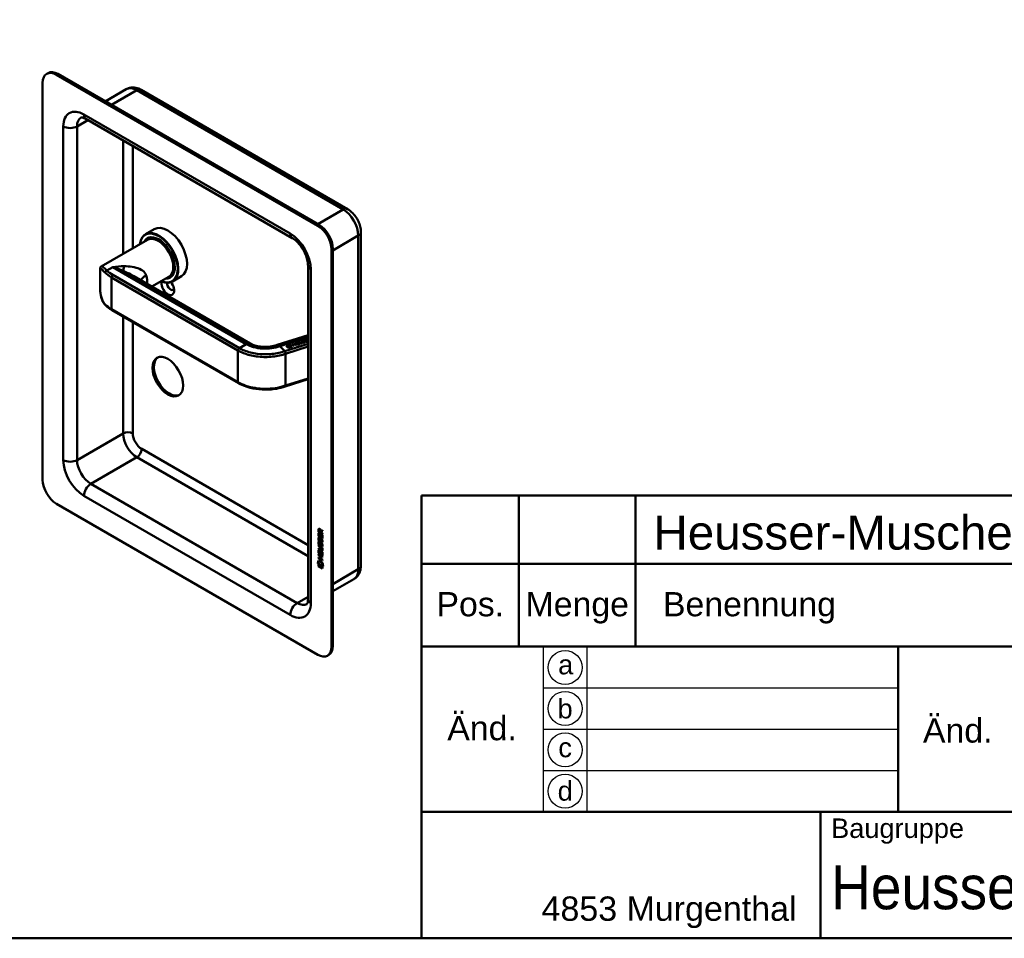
# Model space of a CAD drawing. Header units: millimetres. Extents: x 20 to 833, y 20 to 574.
# Tile 2 of 4: x 357 to 560, y 20 to 209. Entities that reach past the tile are written whole.
import ezdxf
from ezdxf.enums import TextEntityAlignment as Align

# ---------------------------------------------------------------- set-up
doc = ezdxf.new("R2010")
doc.units = ezdxf.units.MM
doc.header["$LTSCALE"] = 2
for name, color, linetype, lineweight in [('Sichtbare Kanten(DIN)', 7, 'Continuous', 50), ('Sichtbare tangentiale Kanten(DIN)', 7, 'Continuous', 50), ('Skizziergeometrie(DIN)', 7, 'Continuous', 50), ('Skizzierlinie(DIN)', 7, 'Continuous', 25), ('Symbole(DIN)', 7, 'Continuous', 25)]:
    doc.layers.add(name, color=color, linetype=linetype, lineweight=lineweight)
doc.styles.add('Aktuell-DIN', font='arial.ttf')
doc.styles.add('Textstil10', font='arial.ttf')
doc.styles.add('Textstil41', font='arial.ttf', dxfattribs={"width": 0.8})
doc.styles.add('Textstil83', font='arial.ttf', dxfattribs={"width": 0.8})

# ---------------------------------------------------------------- blocks, each defined once
blk = doc.blocks.new('Ränder Standardrahmen')
at = {"layer": 'Skizziergeometrie(DIN)', "flags": 128}
blk.add_lwpolyline([(10, 10), (10, 287), (410, 287), (410, 10), (10, 10)], dxfattribs=at)
blk = doc.blocks.new('Schriftfelder Heusser')
at = {"layer": 'Skizziergeometrie(DIN)'}
for p, q in [((101, 229.92), (101, 236.92)), ((101, 236.92), (291, 236.92)), ((111, 229.92), (111, 236.92)), ((123, 229.92), (123, 236.92)), ((101, 191.42), (101, 229.92)), ((101, 229.92), (291, 229.92)), ((111, 229.92), (111, 221.42)), ((123, 229.92), (123, 221.42)), ((101, 221.42), (291, 221.42)), ((150, 221.42), (150, 204.42)), ((101, 204.42), (291, 204.42)), ((142, 204.42), (142, 191.42)), ((291, 191.42), (101, 191.42))]:
    blk.add_line(p, q, dxfattribs=at)
at = {"layer": 'Skizzierlinie(DIN)'}
for p, q in [((113.5, 221.42), (113.5, 204.42)), ((118, 221.42), (118, 204.42)), ((113.5, 217.17), (150, 217.17)), ((113.5, 212.92), (150, 212.92)), ((113.5, 208.67), (150, 208.67))]:
    blk.add_line(p, q, dxfattribs=at)
for centre in [(115.75, 219.25), (115.75, 215.04), (115.75, 210.79), (115.75, 206.54)]:
    blk.add_circle(centre, 1.75, dxfattribs=at)
at = {"layer": 'Symbole(DIN)', "color": 179, "true_color": 0x262659, "style": 'Aktuell-DIN'}
for s, insert, char_height, attachment_point in [('Pos.', (106, 227), 2.489, 2), ('Menge', (117, 227), 2.489, 2), ('Benennung', (125.81, 225.38), 2.489, 4), ('\\fArial|b0|i0;a', (115.81, 219.53), 2, 5), ('\\fArial|b0|i0;b', (115.75, 215), 2, 5), ('\\fArial|b0|i0;c', (115.75, 211.01), 2, 5), ('\\fArial|b0|i0;d', (115.76, 206.55), 2, 5), ('\\fArial|b0|i0;\\H2.0000;Baugruppe', (143.1, 203.73), 2, 1), ('\\fArial|b0|i0;\\H2.5000;4853 Murgenthal', (113.33, 192.46), 2.5, 7)]:
    blk.add_mtext(s, dxfattribs=dict(at, insert=insert, char_height=char_height, attachment_point=attachment_point))
at = {"layer": 'Symbole(DIN)', "color": 179, "true_color": 0x262659, "char_height": 2.489, "width": 12.3494, "attachment_point": 5, "style": 'Aktuell-DIN'}
for insert in [(107.21, 213), (156.12, 212.76)]:
    blk.add_mtext('Änd.', dxfattribs=dict(at, insert=insert))
at = {"layer": 'Symbole(DIN)', "color": 7, "insert": (143.1, 196.62), "char_height": 4.5, "width": 90.18, "attachment_point": 4, "style": 'Aktuell-DIN'}
blk.add_mtext('\\fArial|b0|i0;\\W0.90;\\H4.5000;Heusser-Muschel Serie 6  EN179', dxfattribs=at)
at = {"layer": 'Symbole(DIN)', "color": 179, "true_color": 0x262659, "style": 'Textstil10'}
blk.add_attdef('ERSTELLUNGSDATUM_001', (217.04, 218.29), '', height=2, dxfattribs=at)
at = {"layer": 'Symbole(DIN)', "color": 179, "true_color": 0x262659}
for tag, height, style, p in [('AUTOR', 2.49, 'Aktuell-DIN', (240.03, 219.26)), ('KONTROLLDATUM', 2, 'Textstil10', (217.42, 215.04)), ('KONTROLLIERT_VON', 2, 'Textstil10', (239.98, 215.05))]:
    blk.add_attdef(tag, text='', height=height, dxfattribs=dict(at, style=style)).set_placement(p, align=Align.MIDDLE_LEFT)
at = {"layer": 'Symbole(DIN)', "color": 7, "style": 'Textstil83', "width": 0.8}
blk.add_attdef('Anfänglicher_Ansichtsmaßstab_001', (281.57, 213.34), '', height=2.3, dxfattribs=at)
at = {"layer": 'Symbole(DIN)', "color": 179, "true_color": 0x262659, "style": 'Textstil10'}
blk.add_attdef('PROJEKT', text='', height=2, dxfattribs=at).set_placement((217.77, 209.72), align=Align.BOTTOM_LEFT)
at = {"layer": 'Symbole(DIN)', "color": 7, "style": 'Textstil41', "width": 0.8}
blk.add_attdef('STATUS', text='', height=5, dxfattribs=at).set_placement((284.53, 195.86), align=Align.MIDDLE_CENTER)

msp = doc.modelspace()

# ---------------------------------------------------------------- linework, layer by layer
at = {"layer": 'Sichtbare Kanten(DIN)'}
for p, q in [((362.888, 197.7), (363.171, 197.863)), ((418.628, 166.475), (364.888, 197.501)), ((418.911, 166.638), (365.171, 197.665)), ((362.059, 195.868), (362.059, 114.219)), ((374.913, 192.04), (379.234, 194.535)), ((424.76, 169.911), (382.334, 194.406)), ((413.385, 163.926), (370.959, 188.421)), ((384.998, 165.772), (383.188, 164.727)), ((427.499, 96.582), (427.499, 165.168)), ((383.618, 163.59), (374.093, 158.091)), ((383.744, 163.894), (383.575, 163.796)), ((421.456, 79.926), (421.456, 161.576)), ((421.739, 80.089), (421.739, 161.739)), ((416.628, 89.724), (416.628, 158.31)), ((373.858, 157.615), (373.858, 154.106)), ((380.828, 156.084), (404.744, 142.276)), ((382.013, 157.582), (382.013, 157.582)), ((388.018, 155.969), (384.523, 153.951)), ((388.344, 155.926), (388.175, 155.828)), ((390.598, 156.073), (388.788, 155.028)), ((376.284, 149.145), (402.306, 134.121)), ((416.628, 143.989), (410.306, 141.966)), ((412.156, 141.781), (412.422, 141.867)), ((412.543, 141.378), (412.156, 141.781)), ((412.16, 141.776), (412.422, 141.86)), ((412.422, 141.867), (412.809, 141.463)), ((412.422, 141.867), (412.422, 141.86)), ((412.422, 141.86), (412.805, 141.462)), ((412.429, 141.95), (412.986, 142.047)), ((412.935, 141.423), (412.429, 141.95)), ((412.434, 141.944), (412.986, 142.041)), ((412.986, 142.047), (413.374, 141.643)), ((412.986, 142.047), (412.986, 142.041)), ((412.986, 142.041), (413.37, 141.641)), ((413.332, 142.146), (413.42, 142.174)), ((413.701, 141.761), (413.332, 142.146)), ((413.337, 142.141), (413.42, 142.167)), ((413.42, 142.174), (413.58, 142.006)), ((413.42, 142.174), (413.42, 142.167)), ((413.42, 142.167), (413.58, 142)), ((413.58, 142.006), (413.944, 142.123)), ((413.58, 142), (413.944, 142.116)), ((413.58, 142.006), (413.58, 142)), ((413.99, 142.075), (413.626, 141.958)), ((413.626, 141.958), (413.789, 141.789)), ((413.626, 141.958), (413.626, 141.952)), ((413.626, 141.952), (413.784, 141.787)), ((413.789, 141.789), (413.701, 141.761)), ((413.783, 142.29), (413.871, 142.318)), ((413.944, 142.123), (413.783, 142.29)), ((413.788, 142.285), (413.871, 142.312)), ((413.871, 142.318), (414.241, 141.933)), ((413.871, 142.318), (413.871, 142.312)), ((413.871, 142.312), (414.236, 141.932)), ((413.944, 142.123), (413.944, 142.116)), ((414.153, 141.905), (413.99, 142.075)), ((414.056, 142.377), (414.524, 142.527)), ((414.426, 141.992), (414.056, 142.377)), ((414.061, 142.372), (414.524, 142.52)), ((414.241, 141.933), (414.153, 141.905)), ((414.569, 142.48), (414.189, 142.359)), ((414.189, 142.359), (414.305, 142.238)), ((414.189, 142.359), (414.189, 142.352)), ((414.189, 142.352), (414.305, 142.232)), ((414.305, 142.238), (414.642, 142.346)), ((414.305, 142.232), (414.642, 142.34)), ((414.305, 142.238), (414.305, 142.232)), ((414.687, 142.299), (414.35, 142.191)), ((414.35, 142.191), (414.469, 142.067)), ((414.35, 142.191), (414.35, 142.185)), ((414.35, 142.185), (414.469, 142.061)), ((414.898, 142.143), (414.426, 141.992)), ((414.469, 142.067), (414.853, 142.19)), ((414.469, 142.061), (414.853, 142.184)), ((414.469, 142.067), (414.469, 142.061)), ((414.524, 142.527), (414.569, 142.48)), ((414.524, 142.527), (414.524, 142.52)), ((414.524, 142.52), (414.564, 142.478)), ((414.642, 142.346), (414.687, 142.299)), ((414.642, 142.346), (414.642, 142.34)), ((414.642, 142.34), (414.683, 142.298)), ((414.657, 142.57), (414.745, 142.598)), ((414.87, 142.348), (414.657, 142.57)), ((414.662, 142.565), (414.745, 142.591)), ((414.745, 142.598), (414.961, 142.373)), ((414.745, 142.598), (414.745, 142.591)), ((414.745, 142.591), (414.961, 142.366)), ((414.853, 142.19), (414.898, 142.143)), ((414.853, 142.19), (414.853, 142.184)), ((414.853, 142.184), (414.893, 142.142)), ((415.108, 142.714), (415.196, 142.742)), ((415.324, 142.489), (415.108, 142.714)), ((415.113, 142.709), (415.196, 142.736)), ((415.196, 142.742), (415.409, 142.52)), ((415.196, 142.742), (415.196, 142.736)), ((415.196, 142.736), (415.409, 142.514)), ((415.255, 142.312), (415.257, 142.313)), ((415.255, 142.305), (415.257, 142.306)), ((415.368, 142.407), (415.368, 142.4)), ((415.497, 142.742), (415.497, 142.736)), ((415.523, 142.782), (415.52, 142.78)), ((415.575, 142.683), (415.575, 142.677)), ((415.589, 142.682), (415.595, 142.682)), ((415.589, 142.676), (415.595, 142.676)), ((415.808, 142.908), (415.829, 142.855)), ((415.808, 142.908), (415.808, 142.901)), ((415.808, 142.901), (415.826, 142.854)), ((415.987, 142.626), (415.986, 142.627)), ((416, 142.596), (416, 142.589)), ((416.091, 142.932), (416.091, 142.926)), ((416.117, 142.972), (416.114, 142.97)), ((416.169, 142.874), (416.169, 142.867)), ((416.183, 142.872), (416.188, 142.872)), ((416.183, 142.866), (416.188, 142.866)), ((416.402, 143.098), (416.423, 143.045)), ((416.402, 143.098), (416.402, 143.091)), ((416.402, 143.091), (416.42, 143.045)), ((416.561, 143.179), (416.628, 143.2)), ((416.628, 143.109), (416.561, 143.179)), ((416.565, 143.174), (416.628, 143.194)), ((416.581, 142.816), (416.58, 142.817)), ((416.594, 142.786), (416.594, 142.779)), ((412.809, 141.463), (412.543, 141.378)), ((413.374, 141.643), (412.935, 141.423)), ((411.957, 133.439), (416.628, 134.933)), ((364.888, 109.32), (418.628, 78.293)), ((418.827, 104.012), (418.784, 103.987)), ((418.784, 103.558), (418.784, 103.987)), ((418.827, 103.583), (418.784, 103.558)), ((419.593, 103.092), (418.784, 103.558)), ((418.785, 102.666), (418.784, 103.321)), ((418.784, 103.321), (418.883, 103.264)), ((418.827, 103.583), (418.827, 104.012)), ((419.593, 103.141), (418.827, 103.583)), ((418.827, 102.691), (418.827, 103.297)), ((418.883, 103.916), (418.883, 103.626)), ((418.883, 103.626), (419.171, 103.46)), ((418.883, 103.264), (418.883, 102.733)), ((418.97, 104.067), (418.928, 104.042)), ((419.171, 103.46), (419.171, 103.75)), ((419.213, 103.485), (419.171, 103.46)), ((419.213, 103.485), (419.213, 103.775)), ((419.254, 103.82), (419.592, 103.884)), ((419.592, 103.742), (419.27, 103.681)), ((419.312, 103.706), (419.27, 103.681)), ((419.27, 103.681), (419.27, 103.403)), ((419.27, 103.403), (419.593, 103.217)), ((419.592, 103.758), (419.312, 103.706)), ((419.592, 103.884), (419.592, 103.742)), ((418.827, 102.691), (418.785, 102.666)), ((419.593, 102.2), (418.785, 102.666)), ((419.593, 102.249), (418.827, 102.691)), ((418.834, 102.386), (418.93, 102.298)), ((418.834, 101.554), (418.93, 101.466)), ((418.883, 102.733), (419.136, 102.587)), ((418.89, 101.918), (418.892, 101.912)), ((419.114, 101.789), (419.072, 101.765)), ((419.117, 101.791), (419.075, 101.766)), ((419.083, 101.775), (419.086, 101.779)), ((419.126, 101.8), (419.129, 101.803)), ((419.136, 102.587), (419.136, 103.06)), ((419.136, 103.06), (419.235, 103.003)), ((419.179, 102.611), (419.136, 102.587)), ((419.179, 102.611), (419.178, 103.035)), ((419.235, 103.003), (419.235, 102.53)), ((419.235, 102.53), (419.495, 102.38)), ((419.348, 102.009), (419.306, 101.984)), ((419.379, 101.973), (419.376, 101.974)), ((419.422, 101.997), (419.379, 101.973)), ((419.422, 101.997), (419.419, 101.999)), ((419.477, 101.448), (419.434, 101.424)), ((419.494, 102.919), (419.593, 102.862)), ((419.495, 102.38), (419.494, 102.919)), ((419.537, 102.405), (419.495, 102.38)), ((419.537, 102.405), (419.537, 102.894)), ((419.593, 103.217), (419.593, 103.092)), ((419.593, 102.862), (419.593, 102.2)), ((418.786, 100.632), (418.786, 100.755)), ((418.786, 100.755), (419.252, 100.487)), ((418.829, 100.656), (418.786, 100.632)), ((419.259, 100.36), (418.786, 100.632)), ((418.787, 100), (418.787, 100.123)), ((418.787, 100.123), (419.259, 99.851)), ((418.829, 100.024), (418.787, 100)), ((419.252, 99.731), (418.787, 100)), ((418.787, 99.158), (418.787, 99.813)), ((418.787, 99.813), (418.885, 99.756)), ((418.829, 100.656), (418.829, 100.73)), ((419.301, 100.384), (418.829, 100.656)), ((418.829, 100.024), (418.829, 100.098)), ((419.295, 99.756), (418.829, 100.024)), ((418.83, 99.183), (418.829, 99.788)), ((418.885, 99.756), (418.886, 99.225)), ((418.886, 99.225), (419.139, 99.079)), ((418.891, 101.086), (418.893, 101.079)), ((419.115, 100.957), (419.072, 100.933)), ((419.118, 100.959), (419.075, 100.934)), ((419.084, 100.943), (419.087, 100.947)), ((419.126, 100.968), (419.129, 100.971)), ((419.139, 99.079), (419.138, 99.551)), ((419.138, 99.551), (419.237, 99.495)), ((419.181, 99.103), (419.181, 99.527)), ((419.237, 99.495), (419.237, 99.022)), ((419.349, 101.177), (419.307, 101.152)), ((419.38, 101.141), (419.377, 101.142)), ((419.422, 101.165), (419.38, 101.141)), ((419.422, 101.165), (419.419, 101.167)), ((419.477, 100.616), (419.435, 100.592)), ((419.496, 99.835), (419.453, 99.81)), ((419.497, 99.41), (419.595, 99.353)), ((419.497, 98.872), (419.497, 99.41)), ((419.508, 99.96), (419.508, 99.963)), ((419.54, 98.897), (419.539, 99.386)), ((419.55, 99.984), (419.55, 99.987)), ((419.595, 99.353), (419.596, 98.692)), ((418.639, 97.061), (418.768, 97.683)), ((418.681, 97.086), (418.801, 97.664)), ((418.768, 97.683), (419.618, 97.193)), ((418.83, 99.183), (418.787, 99.158)), ((419.596, 98.692), (418.787, 99.158)), ((418.787, 98.776), (418.787, 98.899)), ((418.787, 98.899), (419.596, 98.433)), ((418.83, 98.8), (418.787, 98.776)), ((419.139, 98.573), (418.787, 98.776)), ((418.788, 98.267), (419.139, 98.064)), ((418.788, 98.144), (418.788, 98.267)), ((418.83, 98.168), (418.788, 98.144)), ((419.596, 97.678), (418.788, 98.144)), ((419.596, 98.741), (418.83, 99.183)), ((418.83, 98.8), (418.83, 98.875)), ((419.181, 98.598), (418.83, 98.8)), ((418.83, 98.168), (418.83, 98.243)), ((419.596, 97.727), (418.83, 98.168)), ((419.181, 99.103), (419.139, 99.079)), ((419.181, 98.598), (419.139, 98.573)), ((419.139, 98.064), (419.139, 98.573)), ((419.182, 98.089), (419.139, 98.064)), ((419.182, 98.089), (419.181, 98.598)), ((419.237, 99.022), (419.497, 98.872)), ((419.282, 98.54), (419.24, 98.515)), ((419.596, 98.31), (419.24, 98.515)), ((419.24, 98.515), (419.24, 98.006)), ((419.24, 98.006), (419.596, 97.801)), ((419.596, 98.359), (419.282, 98.54)), ((419.54, 98.897), (419.497, 98.872)), ((419.596, 98.433), (419.596, 98.31)), ((419.596, 97.801), (419.596, 97.678)), ((419.618, 97.193), (419.746, 96.423)), ((418.681, 97.086), (418.639, 97.061)), ((419.746, 96.423), (418.639, 97.061)), ((419.737, 96.477), (418.681, 97.086)), ((418.769, 96.52), (418.769, 96.893)), ((418.769, 96.893), (419.617, 96.404)), ((418.812, 96.544), (418.769, 96.52)), ((419.617, 96.031), (418.769, 96.52)), ((418.812, 96.544), (418.812, 96.868)), ((419.617, 96.08), (418.812, 96.544)), ((419.617, 96.404), (419.617, 96.031)), ((421.739, 91.338), (426.06, 93.833)), ((420.628, 78.095), (420.911, 78.258))]:
    msp.add_line(p, q, dxfattribs=at)
for centre, major_axis, ratio, start_param, end_param in [((364.888, 194.235), (-2, 3.464), 0.5773503, 5.4977871, 7.0685835), ((365.171, 194.399), (-2, 3.464), 0.5773503, 5.4977871, 6.2831853), ((387.798, 160.922), (-2.8, 4.85), 0.5773503, 3.1415927, 6.2831853), ((418.628, 163.209), (2, -3.464), 0.5773503, 0.7853982, 2.3561945), ((418.911, 163.372), (-2, 3.464), 0.5773503, 3.9269908, 5.4977871), ((385.988, 159.877), (2.8, -4.85), 0.5773503, 5.616239, 10.0917243), ((385.931, 159.845), (-2.76, 4.78), 0.5773503, 2.4932761, 6.9315019), ((385.931, 159.845), (2.34, -4.053), 0.5773503, 5.9355207, 9.7724426), ((385.875, 159.812), (2.3, -3.984), 0.5773503, 5.9872224, 9.7207409), ((385.818, 159.779), (-2.26, 3.914), 0.5773503, 2.9106512, 6.5141268), ((385.96, 159.861), (-2.32, 4.018), 0.5773503, 5.5020883, 6.5389379), ((385.818, 159.779), (-2.2, 3.811), 0.5773503, 3.1415927, 6.2831853), ((386.044, 159.91), (-2.3, 3.984), 0.5773503, 6.0631329, 6.2831853), ((386.101, 159.943), (-2.32, 4.018), 0.5773503, 0.0304835, 0.1372034), ((385.96, 159.861), (2.32, -4.018), 0.5773503, 6.0274328, 7.0642824), ((386.044, 159.91), (2.3, -3.984), 0.5773503, 0, 0.2200524), ((387.798, 153.901), (0.93, -1.611), 0.5773503, 3.6588999, 8.1384516), ((388.364, 154.227), (0.53, -0.918), 0.5773503, 3.7962348, 6.7390892), ((386.101, 159.943), (2.32, -4.018), 0.5773503, 6.1459819, 6.2527018), ((415.467, 143.211), (-0.513, -0.929), 0.5704401, 6.1077341, 6.8260734), ((416.846, 146.949), (-1.792, -4.639), 0.2175939, 6.1818534, 6.4567864), ((416.846, 146.942), (-1.792, -4.639), 0.2175939, 6.1818534, 6.4567864), ((413.824, 142.685), (1.641, -0.294), 0.2310017, 5.8723694, 6.5908333), ((413.824, 142.679), (1.641, -0.294), 0.2310017, 0.0496553, 0.307648), ((415.808, 142.74), (0.311, -0.002), 0.3127339, 2.7507921, 3.2086234), ((415.808, 142.734), (0.311, -0.002), 0.3127339, 3.1437543, 3.2086234), ((416.481, 142.851), (0.98, 0.101), 0.1306558, 2.8536594, 2.9128004), ((415.587, 142.692), (0.0452, -0.0025), 0.2117073, 4.4573822, 4.7654604), ((415.587, 142.686), (0.0452, -0.0025), 0.2117073, 4.4573822, 4.7654604), ((415.509, 142.588), (0.491, 0.008), 0.2654445, 5.9874104, 6.5091032), ((415.509, 142.582), (0.491, 0.008), 0.2654445, 5.9874104, 6.278685), ((416.399, 142.931), (-0.308, 0.002), 0.3140122, 5.8900038, 6.3502975), ((416.399, 142.924), (-0.308, 0.002), 0.3140122, 0.0017676, 0.0671122), ((417.006, 143.034), (-0.912, -0.094), 0.1364714, 5.9829398, 6.0438992), ((416.181, 142.882), (-0.0452, 0.0025), 0.2117073, 1.3157896, 1.6238677), ((416.181, 142.876), (-0.0452, 0.0025), 0.2117073, 1.3157896, 1.6238677), ((416.103, 142.778), (-0.492, -0.008), 0.2652419, 2.8459655, 3.3673533), ((416.103, 142.772), (-0.492, -0.008), 0.2652419, 2.8459655, 3.1371018), ((388.081, 135.611), (-2.23, 3.862), 0.5773503, 0.0634602, 3.0781324), ((364.888, 112.586), (-2, 3.464), 0.5773503, 0.7853982, 2.3561945), ((419.217, 103.472), (0.286, -0.572), 0.3018053, 2.7134514, 3.6861959), ((419.259, 103.496), (0.286, -0.572), 0.3018053, 2.7134514, 3.1598323), ((418.823, 103.672), (-0.033, -0.523), 0.8538447, 1.9114132, 2.7422207), ((419.247, 102.729), (-0.277, -0.918), 0.2807195, 5.8113081, 5.8722675), ((419.1, 102.057), (-0.059, -0.3), 0.7208547, 5.3532226, 5.8135163), ((419.067, 101.793), (-0.0247, -0.0326), 0.5831485, 1.1658563, 1.4739344), ((419.109, 101.817), (-0.0247, -0.0326), 0.5831485, 1.1658563, 1.4739344), ((419.194, 101.529), (-0.144, -0.463), 0.6139172, 2.4678315, 2.9892193), ((419.236, 101.553), (-0.144, -0.463), 0.6139172, 2.4678315, 2.9892193), ((419.271, 101.964), (-0.302, -0.983), 0.2698513, 5.8321038, 5.8912448), ((419.103, 101.226), (-0.062, -0.301), 0.7217684, 5.3618399, 5.8196712), ((419.067, 100.961), (-0.0247, -0.0326), 0.5831485, 1.1658563, 1.4739344), ((419.11, 100.985), (-0.0247, -0.0326), 0.5831485, 1.1658563, 1.4739344), ((418.173, 99.581), (1.387, 0.567), 0.6428783, 6.0273762, 6.7458401), ((418.171, 101.883), (1.355, -2.2), 0.2164349, 5.9024385, 6.6207779), ((412.871, 110.258), (6.585, -10.446), 0.0794163, 6.133766, 6.408699), ((418.213, 101.907), (1.355, -2.2), 0.2164349, 5.9024385, 6.2332142), ((419.195, 100.697), (-0.144, -0.462), 0.6142241, 2.4670859, 2.9887787), ((419.237, 100.722), (-0.144, -0.462), 0.6142241, 2.4670859, 2.9887787), ((412.913, 110.282), (6.585, -10.446), 0.0794163, 6.2800982, 6.408699), ((418.628, 81.559), (2, -3.464), 0.5773503, 5.4977871, 7.0685835), ((418.911, 81.722), (2, -3.464), 0.5773503, 0, 0.7853982)]:
    msp.add_ellipse(centre, major_axis=major_axis, ratio=ratio, start_param=start_param, end_param=end_param, dxfattribs=at)
msp.add_ellipse((387.798, 135.448), major_axis=(-2.23, 3.862), ratio=0.5773503, dxfattribs=at)
for points, knots in [([(382.334, 194.406), (382.167, 194.503), (381.992, 194.589), (381.622, 194.735), (381.427, 194.794), (381.018, 194.877), (380.802, 194.9), (380.357, 194.895), (380.126, 194.867), (379.669, 194.748), (379.444, 194.656), (379.234, 194.535)], [1.57079633, 1.57079633, 1.57079633, 1.57079633, 1.72787596, 1.72787596, 1.88495559, 1.88495559, 2.04203522, 2.04203522, 2.19911486, 2.19911486, 2.35619449, 2.35619449, 2.35619449, 2.35619449]), ([(370.959, 188.421), (370.815, 188.504), (370.681, 188.568), (370.442, 188.663), (370.337, 188.693), (370.166, 188.727), (370.1, 188.732), (370.009, 188.731), (369.984, 188.725), (369.959, 188.719), (369.959, 188.718), (369.959, 188.718)], [1.57079633, 1.57079633, 1.57079633, 1.57079633, 1.72787596, 1.72787596, 1.88495559, 1.88495559, 2.04203522, 2.04203522, 2.19911486, 2.19911486, 2.35619449, 2.35619449, 2.35619449, 2.35619449]), ([(427.499, 165.168), (427.499, 165.554), (427.448, 165.931), (427.269, 166.668), (427.142, 167.027), (426.823, 167.719), (426.631, 168.05), (426.192, 168.672), (425.945, 168.963), (425.396, 169.485), (425.094, 169.719), (424.76, 169.911)], [0, 0, 0, 0, 0.3141593, 0.3141593, 0.6283185, 0.6283185, 0.9424778, 0.9424778, 1.2566371, 1.2566371, 1.5707963, 1.5707963, 1.5707963, 1.5707963]), ([(416.628, 158.31), (416.628, 158.57), (416.599, 158.874), (416.469, 159.547), (416.363, 159.918), (416.074, 160.686), (415.887, 161.083), (415.449, 161.848), (415.198, 162.216), (414.665, 162.873), (414.385, 163.163), (413.858, 163.62), (413.61, 163.796), (413.385, 163.926)], [0, 0, 0, 0, 0.2471265, 0.2471265, 0.5076091, 0.5076091, 0.778558, 0.778558, 1.053397, 1.053397, 1.3246151, 1.3246151, 1.5707963, 1.5707963, 1.5707963, 1.5707963]), ([(373.859, 157.622), (373.859, 157.677), (373.86, 157.738), (373.897, 157.862), (373.917, 157.909), (373.983, 158.006), (374.035, 158.056), (374.094, 158.09)], [0, 0, 0, 0, 0.13347153, 0.13347153, 0.20467434, 0.20467434, 0.28052083, 0.28052083, 0.28052083, 0.28052083]), ([(374.964, 150.149), (374.739, 150.38), (374.549, 150.665), (374.232, 151.333), (374.109, 151.73), (373.924, 152.645), (373.876, 153.186), (373.86, 153.85), (373.858, 153.966), (373.858, 154.082)], [0.0060237, 0.0060237, 0.0060237, 0.0060237, 0.3206976, 0.3206976, 0.6697709, 0.6697709, 1.0884915, 1.0884915, 1.1764126, 1.1764126, 1.1764126, 1.1764126]), ([(376.284, 149.145), (376.184, 149.203), (376.085, 149.263), (375.894, 149.386), (375.801, 149.449), (375.62, 149.578), (375.533, 149.644), (375.363, 149.78), (375.282, 149.849), (375.124, 149.99), (375.048, 150.062), (374.975, 150.136)], [1.57079633, 1.57079633, 1.57079633, 1.57079633, 1.62405513, 1.62405513, 1.67731393, 1.67731393, 1.73057274, 1.73057274, 1.78383154, 1.78383154, 1.83709034, 1.83709034, 1.83709034, 1.83709034]), ([(404.759, 142.268), (404.965, 142.149), (405.211, 142.034), (405.791, 141.823), (406.142, 141.73), (406.896, 141.598), (407.308, 141.562), (408.144, 141.552), (408.578, 141.583), (409.396, 141.711), (409.788, 141.807), (410.21, 141.935), (410.259, 141.95), (410.307, 141.966)], [0, 0, 0, 0, 0.2474278, 0.2474278, 0.5369938, 0.5369938, 0.8434696, 0.8434696, 1.164205, 1.164205, 1.4858777, 1.4858777, 1.5283545, 1.5283545, 1.5283545, 1.5283545]), ([(415.324, 142.489), (415.343, 142.469), (415.36, 142.446), (415.369, 142.411), (415.368, 142.398), (415.359, 142.374), (415.351, 142.363), (415.326, 142.342), (415.308, 142.332), (415.279, 142.32), (415.268, 142.316), (415.257, 142.313)], [0, 0, 0, 0, 0.030130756, 0.030130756, 0.046431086, 0.046431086, 0.062072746, 0.062072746, 0.079974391, 0.079974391, 0.089297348, 0.089297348, 0.089297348, 0.089297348]), ([(415.257, 142.306), (415.268, 142.31), (415.279, 142.313), (415.308, 142.326), (415.326, 142.335), (415.351, 142.357), (415.359, 142.367), (415.366, 142.386), (415.368, 142.393), (415.368, 142.4)], [0, 0, 0, 0, 0.009336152, 0.009336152, 0.027263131, 0.027263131, 0.042926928, 0.042926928, 0.052138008, 0.052138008, 0.052138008, 0.052138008]), ([(411.958, 133.439), (411.381, 133.255), (410.774, 133.086), (409.202, 132.813), (408.196, 132.752), (406.363, 132.842), (405.506, 132.967), (403.916, 133.372), (403.165, 133.657), (402.445, 134.043), (402.374, 134.082), (402.305, 134.122)], [0, 0, 0, 0, 0.4954117, 0.4954117, 1.228732, 1.228732, 1.8747586, 1.8747586, 2.5270558, 2.5270558, 2.5996466, 2.5996466, 2.5996466, 2.5996466]), ([(419.508, 99.963), (419.508, 99.978), (419.507, 99.994), (419.502, 100.041), (419.496, 100.073), (419.475, 100.134), (419.462, 100.162), (419.428, 100.216), (419.408, 100.241), (419.346, 100.303), (419.301, 100.335), (419.259, 100.36)], [0, 0, 0, 0, 0.01400423, 0.01400423, 0.0408947, 0.0408947, 0.06439039, 0.06439039, 0.08887549, 0.08887549, 0.13413559, 0.13413559, 0.13413559, 0.13413559]), ([(419.55, 99.987), (419.55, 100.003), (419.549, 100.018), (419.545, 100.065), (419.538, 100.097), (419.517, 100.159), (419.504, 100.186), (419.47, 100.241), (419.45, 100.265), (419.389, 100.328), (419.344, 100.359), (419.301, 100.384)], [0, 0, 0, 0, 0.01400423, 0.01400423, 0.0408947, 0.0408947, 0.06439039, 0.06439039, 0.08887549, 0.08887549, 0.13413559, 0.13413559, 0.13413559, 0.13413559]), ([(426.06, 93.833), (426.27, 93.954), (426.462, 94.104), (426.794, 94.44), (426.934, 94.626), (427.161, 95.009), (427.249, 95.207), (427.382, 95.603), (427.427, 95.802), (427.486, 96.195), (427.499, 96.39), (427.499, 96.582)], [5.49778714, 5.49778714, 5.49778714, 5.49778714, 5.65486678, 5.65486678, 5.81194641, 5.81194641, 5.96902604, 5.96902604, 6.12610567, 6.12610567, 6.28318531, 6.28318531, 6.28318531, 6.28318531]), ([(416.385, 88.709), (416.385, 88.709), (416.386, 88.709), (416.404, 88.727), (416.421, 88.746), (416.468, 88.825), (416.497, 88.884), (416.552, 89.049), (416.579, 89.155), (416.616, 89.41), (416.628, 89.558), (416.628, 89.724)], [5.49778714, 5.49778714, 5.49778714, 5.49778714, 5.65486678, 5.65486678, 5.81194641, 5.81194641, 5.96902604, 5.96902604, 6.12610567, 6.12610567, 6.28318531, 6.28318531, 6.28318531, 6.28318531])]:
    msp.add_open_spline(points, degree=3, knots=knots, dxfattribs=at)
for points in [[(373.859, 157.615), (373.859, 157.617), (373.859, 157.62), (373.859, 157.622)], [(373.858, 154.082), (373.858, 154.09), (373.858, 154.098), (373.858, 154.106)], [(415.413, 142.704), (415.392, 142.737), (415.396, 142.778), (415.448, 142.814)], [(415.401, 142.739), (415.402, 142.762), (415.416, 142.786), (415.448, 142.807)], [(415.43, 142.682), (415.417, 142.696), (415.416, 142.699), (415.413, 142.704)], [(415.596, 142.625), (415.532, 142.625), (415.47, 142.639), (415.43, 142.682)], [(415.448, 142.814), (415.492, 142.844), (415.543, 142.865), (415.625, 142.884)], [(415.448, 142.807), (415.492, 142.838), (415.543, 142.859), (415.625, 142.878)], [(415.497, 142.736), (415.502, 142.712), (415.535, 142.689), (415.575, 142.683)], [(415.497, 142.73), (415.502, 142.705), (415.535, 142.683), (415.575, 142.677)], [(415.701, 142.841), (415.633, 142.831), (415.58, 142.815), (415.537, 142.791)], [(415.595, 142.682), (415.629, 142.681), (415.674, 142.686), (415.739, 142.697)], [(415.595, 142.676), (415.629, 142.675), (415.674, 142.679), (415.739, 142.69)], [(415.748, 142.64), (415.685, 142.629), (415.638, 142.625), (415.596, 142.625)], [(415.625, 142.884), (415.66, 142.892), (415.713, 142.902), (415.763, 142.906)], [(415.625, 142.878), (415.66, 142.886), (415.713, 142.896), (415.763, 142.899)], [(415.643, 142.481), (415.643, 142.481), (415.723, 142.479), (415.797, 142.493)], [(415.671, 142.425), (415.669, 142.428), (415.643, 142.481), (415.643, 142.481)], [(415.647, 142.475), (415.662, 142.475), (415.731, 142.475), (415.797, 142.486)], [(415.867, 142.449), (415.786, 142.428), (415.689, 142.425), (415.671, 142.425)], [(415.829, 142.855), (415.829, 142.855), (415.737, 142.846), (415.701, 142.841)], [(415.739, 142.697), (415.835, 142.713), (415.898, 142.715), (415.955, 142.708)], [(415.739, 142.69), (415.835, 142.706), (415.898, 142.708), (415.955, 142.702)], [(415.8, 142.648), (415.792, 142.647), (415.748, 142.64), (415.748, 142.64)], [(415.763, 142.906), (415.777, 142.907), (415.808, 142.908), (415.808, 142.908)], [(415.763, 142.899), (415.777, 142.9), (415.808, 142.901), (415.808, 142.901)], [(415.797, 142.493), (415.883, 142.508), (415.948, 142.529), (415.98, 142.558)], [(415.797, 142.486), (415.883, 142.502), (415.948, 142.523), (415.98, 142.552)], [(415.923, 142.655), (415.894, 142.658), (415.853, 142.655), (415.8, 142.648)], [(415.931, 142.466), (415.912, 142.46), (415.891, 142.455), (415.867, 142.449)], [(415.986, 142.627), (415.97, 142.643), (415.953, 142.651), (415.923, 142.655)], [(416.066, 142.539), (416.038, 142.51), (415.994, 142.487), (415.931, 142.466)], [(415.955, 142.708), (415.993, 142.704), (416.027, 142.692), (416.055, 142.67)], [(415.955, 142.702), (415.993, 142.698), (416.027, 142.685), (416.055, 142.663)], [(416.007, 142.894), (415.985, 142.927), (415.99, 142.969), (416.042, 143.004)], [(415.995, 142.929), (415.996, 142.952), (416.01, 142.976), (416.042, 142.997)], [(416.024, 142.872), (416.011, 142.886), (416.01, 142.889), (416.007, 142.894)], [(416.19, 142.815), (416.126, 142.815), (416.064, 142.829), (416.024, 142.872)], [(416.042, 143.004), (416.086, 143.034), (416.137, 143.055), (416.219, 143.074)], [(416.042, 142.997), (416.086, 143.028), (416.137, 143.049), (416.219, 143.068)], [(416.055, 142.67), (416.102, 142.634), (416.115, 142.588), (416.066, 142.539)], [(416.055, 142.663), (416.08, 142.644), (416.096, 142.622), (416.097, 142.598)], [(416.091, 142.926), (416.096, 142.902), (416.129, 142.879), (416.169, 142.874)], [(416.091, 142.92), (416.096, 142.895), (416.129, 142.873), (416.169, 142.867)], [(416.294, 143.031), (416.227, 143.021), (416.174, 143.005), (416.131, 142.981)], [(416.188, 142.872), (416.223, 142.871), (416.268, 142.876), (416.333, 142.887)], [(416.188, 142.866), (416.223, 142.865), (416.268, 142.869), (416.333, 142.88)], [(416.342, 142.83), (416.279, 142.819), (416.232, 142.815), (416.19, 142.815)], [(416.219, 143.074), (416.253, 143.082), (416.307, 143.092), (416.357, 143.096)], [(416.219, 143.068), (416.253, 143.076), (416.307, 143.086), (416.357, 143.089)], [(416.237, 142.671), (416.237, 142.671), (416.317, 142.67), (416.391, 142.683)], [(416.265, 142.615), (416.263, 142.618), (416.237, 142.671), (416.237, 142.671)], [(416.241, 142.665), (416.256, 142.665), (416.325, 142.665), (416.391, 142.676)], [(416.461, 142.639), (416.38, 142.618), (416.283, 142.615), (416.265, 142.615)], [(416.423, 143.045), (416.423, 143.045), (416.331, 143.036), (416.294, 143.031)], [(416.333, 142.887), (416.429, 142.903), (416.492, 142.905), (416.549, 142.898)], [(416.333, 142.88), (416.429, 142.896), (416.492, 142.898), (416.549, 142.892)], [(416.394, 142.838), (416.386, 142.837), (416.342, 142.83), (416.342, 142.83)], [(416.357, 143.096), (416.371, 143.097), (416.402, 143.098), (416.402, 143.098)], [(416.357, 143.089), (416.371, 143.09), (416.402, 143.091), (416.402, 143.091)], [(416.391, 142.683), (416.477, 142.699), (416.541, 142.719), (416.574, 142.748)], [(416.391, 142.676), (416.477, 142.692), (416.541, 142.713), (416.574, 142.742)], [(416.517, 142.845), (416.487, 142.848), (416.447, 142.846), (416.394, 142.838)], [(416.525, 142.657), (416.505, 142.65), (416.485, 142.645), (416.461, 142.639)], [(416.58, 142.817), (416.564, 142.834), (416.547, 142.841), (416.517, 142.845)], [(416.628, 142.703), (416.602, 142.685), (416.568, 142.67), (416.525, 142.657)], [(416.549, 142.898), (416.578, 142.895), (416.604, 142.887), (416.628, 142.874)], [(416.549, 142.892), (416.578, 142.889), (416.604, 142.881), (416.628, 142.867)], [(418.784, 103.987), (418.788, 104.129), (418.854, 104.243), (419.027, 104.143)], [(418.827, 104.012), (418.829, 104.08), (418.845, 104.142), (418.88, 104.177)], [(419.171, 103.75), (419.171, 103.84), (419.146, 103.96), (419.028, 104.028)], [(419.213, 103.775), (419.213, 103.864), (419.188, 103.985), (419.071, 104.052)], [(418.8, 101.922), (418.774, 102.016), (418.766, 102.097), (418.777, 102.197)], [(418.8, 101.09), (418.774, 101.184), (418.766, 101.265), (418.778, 101.365)], [(418.777, 102.197), (418.782, 102.24), (418.794, 102.301), (418.814, 102.346)], [(418.778, 101.365), (418.783, 101.408), (418.794, 101.469), (418.814, 101.514)], [(418.958, 101.681), (418.895, 101.728), (418.83, 101.813), (418.8, 101.922)], [(418.842, 101.947), (418.816, 102.04), (418.808, 102.121), (418.82, 102.222)], [(418.843, 101.115), (418.817, 101.208), (418.809, 101.289), (418.82, 101.39)], [(418.814, 102.346), (418.819, 102.359), (418.834, 102.386), (418.834, 102.386)], [(418.814, 101.514), (418.82, 101.527), (418.834, 101.554), (418.834, 101.554)], [(418.82, 102.222), (418.824, 102.263), (418.836, 102.322), (418.855, 102.367)], [(418.82, 101.39), (418.825, 101.431), (418.836, 101.49), (418.855, 101.534)], [(419, 101.705), (418.937, 101.752), (418.872, 101.837), (418.842, 101.947)], [(418.886, 102.171), (418.868, 102.099), (418.866, 102.027), (418.883, 101.947)], [(418.887, 101.339), (418.869, 101.267), (418.867, 101.195), (418.884, 101.114)], [(418.93, 102.298), (418.93, 102.298), (418.896, 102.21), (418.886, 102.171)], [(418.93, 101.466), (418.93, 101.466), (418.896, 101.378), (418.887, 101.339)], [(418.95, 101.809), (418.992, 101.765), (419.045, 101.746), (419.075, 101.766)], [(419.002, 101.651), (418.973, 101.668), (418.967, 101.674), (418.958, 101.681)], [(419.044, 101.676), (419.016, 101.693), (419.01, 101.698), (419, 101.705)], [(419.179, 101.668), (419.147, 101.619), (419.091, 101.598), (419.002, 101.651)], [(419.162, 101.648), (419.128, 101.64), (419.086, 101.651), (419.044, 101.676)], [(419.086, 101.779), (419.106, 101.803), (419.122, 101.848), (419.137, 101.919)], [(419.114, 101.789), (419.115, 101.79), (419.116, 101.79), (419.117, 101.791)], [(419.129, 101.803), (419.148, 101.828), (419.164, 101.872), (419.18, 101.943)], [(419.137, 101.919), (419.161, 102.025), (419.19, 102.078), (419.23, 102.11)], [(419.138, 101.087), (419.161, 101.193), (419.19, 101.246), (419.23, 101.278)], [(419.233, 101.814), (419.218, 101.745), (419.2, 101.701), (419.179, 101.668)], [(419.18, 101.943), (419.201, 102.04), (419.227, 102.092), (419.261, 102.124)], [(419.18, 101.111), (419.202, 101.208), (419.227, 101.26), (419.262, 101.292)], [(419.23, 102.11), (419.256, 102.131), (419.293, 102.133), (419.343, 102.112)], [(419.23, 101.278), (419.256, 101.298), (419.293, 101.301), (419.344, 101.279)], [(419.247, 101.871), (419.245, 101.863), (419.234, 101.815), (419.233, 101.814)], [(419.299, 101.98), (419.279, 101.963), (419.262, 101.927), (419.247, 101.871)], [(419.376, 101.974), (419.342, 101.994), (419.32, 101.996), (419.299, 101.98)], [(419.343, 102.112), (419.425, 102.077), (419.505, 101.998), (419.56, 101.864)], [(419.344, 101.279), (419.425, 101.245), (419.505, 101.166), (419.56, 101.032)], [(419.419, 101.999), (419.388, 102.017), (419.367, 102.02), (419.348, 102.009)], [(419.434, 101.424), (419.434, 101.424), (419.478, 101.482), (419.495, 101.565)], [(419.539, 101.336), (419.533, 101.34), (419.434, 101.424), (419.434, 101.424)], [(419.477, 101.448), (419.477, 101.448), (419.521, 101.506), (419.537, 101.59)], [(419.561, 101.377), (419.531, 101.403), (419.477, 101.448), (419.477, 101.448)], [(419.495, 101.565), (419.514, 101.663), (419.514, 101.753), (419.484, 101.835)], [(419.537, 101.59), (419.556, 101.687), (419.556, 101.778), (419.526, 101.859)], [(419.602, 101.534), (419.594, 101.43), (419.549, 101.348), (419.539, 101.336)], [(419.56, 101.864), (419.591, 101.787), (419.606, 101.706), (419.606, 101.618)], [(419.606, 101.618), (419.606, 101.59), (419.604, 101.563), (419.602, 101.534)], [(418.958, 100.849), (418.895, 100.896), (418.83, 100.981), (418.8, 101.09)], [(419.001, 100.873), (418.938, 100.92), (418.873, 101.005), (418.843, 101.115)], [(418.951, 100.977), (418.992, 100.933), (419.045, 100.914), (419.075, 100.934)], [(419.002, 100.819), (418.974, 100.836), (418.968, 100.842), (418.958, 100.849)], [(419.045, 100.844), (419.016, 100.861), (419.01, 100.866), (419.001, 100.873)], [(419.18, 100.836), (419.147, 100.787), (419.092, 100.766), (419.002, 100.819)], [(419.163, 100.815), (419.133, 100.808), (419.094, 100.815), (419.045, 100.844)], [(419.087, 100.947), (419.106, 100.971), (419.122, 101.016), (419.138, 101.087)], [(419.115, 100.957), (419.116, 100.958), (419.117, 100.958), (419.118, 100.959)], [(419.129, 100.971), (419.149, 100.996), (419.165, 101.04), (419.18, 101.111)], [(419.234, 100.982), (419.219, 100.913), (419.201, 100.869), (419.18, 100.836)], [(419.248, 101.039), (419.245, 101.031), (419.234, 100.983), (419.234, 100.982)], [(419.3, 101.148), (419.28, 101.131), (419.263, 101.095), (419.248, 101.039)], [(419.377, 101.142), (419.342, 101.162), (419.321, 101.164), (419.3, 101.148)], [(419.419, 101.167), (419.388, 101.185), (419.368, 101.188), (419.349, 101.177)], [(419.435, 100.592), (419.435, 100.592), (419.479, 100.65), (419.495, 100.733)], [(419.539, 100.504), (419.534, 100.508), (419.435, 100.592), (419.435, 100.592)], [(419.477, 100.616), (419.477, 100.616), (419.521, 100.674), (419.538, 100.758)], [(419.562, 100.545), (419.531, 100.571), (419.477, 100.616), (419.477, 100.616)], [(419.495, 100.733), (419.515, 100.831), (419.514, 100.921), (419.484, 101.003)], [(419.538, 100.758), (419.557, 100.855), (419.557, 100.946), (419.527, 101.027)], [(419.603, 100.702), (419.594, 100.598), (419.55, 100.516), (419.539, 100.504)], [(419.56, 101.032), (419.591, 100.955), (419.607, 100.874), (419.607, 100.786)], [(419.607, 100.786), (419.607, 100.758), (419.605, 100.731), (419.603, 100.702)]]:
    msp.add_open_spline(points, degree=3, dxfattribs=at)
at = {"layer": 'Sichtbare tangentiale Kanten(DIN)'}
for p, q in [((364.888, 197.501), (365.171, 197.665)), ((376.201, 191.296), (381.434, 194.317)), ((381.434, 194.317), (423.86, 169.822)), ((370.545, 189.336), (412.971, 164.842)), ((366.302, 118.301), (366.302, 186.887)), ((369.13, 186.887), (371.373, 188.182)), ((369.13, 186.887), (369.13, 118.301)), ((378.606, 160.696), (378.606, 184.006)), ((380.586, 182.863), (380.586, 161.839)), ((418.628, 166.801), (423.86, 169.822)), ((418.911, 166.638), (418.628, 166.475)), ((421.739, 161.412), (426.972, 164.433)), ((426.972, 164.433), (426.972, 95.848)), ((421.456, 161.576), (421.739, 161.739)), ((376.484, 157.983), (375.26, 157.276)), ((376.484, 157.983), (403.92, 142.143)), ((402.506, 141.326), (376.484, 156.35)), ((378.636, 157.192), (404.391, 142.322)), ((417.214, 157.493), (417.214, 88.907)), ((376.201, 155.86), (402.223, 140.837)), ((376.201, 149.328), (376.201, 155.86)), ((402.223, 134.305), (376.201, 149.328)), ((378.606, 123.772), (378.606, 147.805)), ((380.586, 146.662), (380.586, 123.772)), ((410.381, 141.974), (416.628, 143.973)), ((402.506, 141.326), (403.92, 142.143)), ((410.866, 141.688), (416.628, 143.532)), ((416.628, 142.212), (411.835, 140.678)), ((414.961, 142.373), (414.961, 142.366)), ((415.255, 142.312), (415.255, 142.305)), ((415.257, 142.313), (415.257, 142.306)), ((415.409, 142.52), (415.409, 142.514)), ((415.448, 142.814), (415.448, 142.807)), ((415.497, 142.736), (415.497, 142.73)), ((415.589, 142.682), (415.589, 142.676)), ((415.595, 142.682), (415.595, 142.676)), ((415.625, 142.884), (415.625, 142.878)), ((415.739, 142.697), (415.739, 142.69)), ((415.763, 142.906), (415.763, 142.899)), ((415.797, 142.493), (415.797, 142.486)), ((415.955, 142.708), (415.955, 142.702)), ((415.98, 142.558), (415.98, 142.552)), ((416.042, 143.004), (416.042, 142.997)), ((416.055, 142.67), (416.055, 142.663)), ((416.091, 142.926), (416.091, 142.92)), ((416.183, 142.872), (416.183, 142.866)), ((416.188, 142.872), (416.188, 142.866)), ((416.219, 143.074), (416.219, 143.068)), ((416.333, 142.887), (416.333, 142.88)), ((416.357, 143.096), (416.357, 143.089)), ((416.391, 142.683), (416.391, 142.676)), ((416.549, 142.898), (416.549, 142.892)), ((416.574, 142.748), (416.574, 142.742)), ((402.223, 134.305), (402.223, 140.837)), ((410.866, 141.688), (411.835, 140.678)), ((412.029, 140.15), (416.628, 141.621)), ((412.029, 140.15), (412.029, 133.618)), ((416.628, 135.089), (412.029, 133.618)), ((369.13, 118.301), (378.606, 123.772)), ((382.424, 120.587), (416.628, 100.84)), ((371.959, 113.402), (381.434, 118.873)), ((416.628, 98.554), (381.434, 118.873)), ((371.959, 113.402), (414.385, 88.907)), ((412.971, 86.458), (370.545, 110.953)), ((419.071, 104.052), (419.028, 104.028)), ((419.213, 103.775), (419.171, 103.75)), ((418.82, 102.222), (418.777, 102.197)), ((418.82, 101.39), (418.778, 101.365)), ((418.842, 101.947), (418.8, 101.922)), ((418.853, 102.368), (418.814, 102.346)), ((418.853, 101.536), (418.814, 101.514)), ((419, 101.705), (418.958, 101.681)), ((419.044, 101.676), (419.002, 101.651)), ((419.126, 101.8), (419.083, 101.775)), ((419.129, 101.803), (419.086, 101.779)), ((419.18, 101.943), (419.137, 101.919)), ((419.249, 102.121), (419.23, 102.11)), ((419.25, 101.289), (419.23, 101.278)), ((419.419, 101.999), (419.376, 101.974)), ((419.526, 101.859), (419.484, 101.835)), ((419.537, 101.59), (419.495, 101.565)), ((418.843, 101.115), (418.8, 101.09)), ((419.001, 100.873), (418.958, 100.849)), ((419.045, 100.844), (419.002, 100.819)), ((419.126, 100.968), (419.084, 100.943)), ((419.129, 100.971), (419.087, 100.947)), ((419.18, 101.111), (419.138, 101.087)), ((419.295, 99.756), (419.252, 99.731)), ((419.301, 100.384), (419.259, 100.36)), ((419.419, 101.167), (419.377, 101.142)), ((419.527, 101.027), (419.484, 101.003)), ((419.538, 100.758), (419.495, 100.733)), ((419.55, 99.987), (419.508, 99.963)), ((419.55, 99.984), (419.508, 99.96)), ((421.739, 92.827), (426.972, 95.848)), ((414.385, 88.907), (416.628, 90.202)), ((421.739, 80.089), (421.456, 79.926))]:
    msp.add_line(p, q, dxfattribs=at)
for centre, major_axis, ratio, start_param, end_param in [((381.434, 190.725), (-2.2, 3.811), 0.5773503, 5.4977871, 6.2831853), ((381.434, 192.847), (0.9, 1.559), 0.5773503, 0, 0.7853982), ((370.545, 184.437), (-3, 5.196), 0.5773503, 5.4977871, 7.0685835), ((371.959, 185.254), (-2, 3.464), 0.5773503, 0, 0.7853982), ((371.959, 190.153), (-1, -1.732), 0.5773503, 5.4977871, 6.2831853), ((367.716, 187.703), (-2, 0), 0.5773503, 0.7853982, 2.3561945), ((423.86, 168.353), (0.9, 1.559), 0.5773503, 0, 0.7853982), ((423.86, 166.23), (2.2, -3.811), 0.5773503, 0.7853982, 2.3561945), ((414.385, 165.658), (-1, -1.732), 0.5773503, 5.4977871, 6.2831853), ((412.971, 159.943), (-3, 5.196), 0.5773503, 3.9269908, 5.4977871), ((425.699, 165.168), (1.8, 0), 0.5773503, 5.4977871, 6.2831853), ((379.579, 160.815), (-0.926, -3.891), 0.0558603, 5.4819458, 5.9230175), ((418.628, 158.31), (-2, 0), 0.5773503, 0, 0.7853982), ((375.26, 156.949), (0.284, 0.281), 0.7089346, 0.9590008, 2.5297971), ((381.858, 159.126), (8, 0), 0.5773503, 3.6606968, 3.9269908), ((381.858, 159.453), (-7.6, 0), 0.5773503, 0.5191041, 0.7853982), ((376.484, 156.023), (0.2, 0.346), 0.5773503, 0.7853982, 2.3561945), ((386.001, 155.89), (-3.857, -1.06), 0.3363318, 5.3723237, 5.9707146), ((380.444, 156.677), (-2.2, 3.811), 0.5773503, 3.8235301, 4.2878282), ((381.858, 152.594), (-8, 0), 0.5773503, 0.5191041, 0.7853982), ((375.26, 150.417), (-0.284, -0.281), 0.7089346, 5.6713898, 6.2831853), ((376.484, 149.491), (-0.2, -0.346), 0.5773503, 5.4977871, 6.2831853), ((403.92, 140.51), (1, 1.732), 0.5773503, 0.4455613, 0.7853982), ((404.062, 141.054), (0.7, 1.212), 0.5773503, 0.0041413, 0.4455613), ((410.672, 140.823), (-0.366, 1.143), 0.3958454, 6.1268977, 6.2809396), ((410.866, 140.055), (-0.61, 1.905), 0.3958454, 5.603299, 6.1268977), ((402.506, 141), (0.2, 0.346), 0.5773503, 0.7853982, 2.3561945), ((411.835, 140.352), (-0.122, 0.381), 0.3958454, 4.0325026, 5.603299), ((402.506, 134.468), (-0.2, -0.346), 0.5773503, 5.4977871, 6.2769548), ((411.835, 133.82), (0.122, -0.381), 0.3958454, 0.0065434, 0.89091), ((379.596, 123.2), (-1.4, 0), 0.5773503, 3.9269908, 5.4977871), ((381.434, 122.139), (-2, 3.464), 0.5773503, 0.7853982, 2.3561945), ((382.424, 122.71), (1.3, -2.252), 0.5773503, 3.9269908, 5.4977871), ((381.434, 120.016), (-0.7, -1.212), 0.5773503, 0.7853982, 2.3561945), ((367.716, 119.118), (-2, 0), 0.5773503, 0.7853982, 2.3561945), ((370.545, 115.852), (3, -5.196), 0.5773503, 3.9269908, 5.4977871), ((371.959, 116.668), (2, -3.464), 0.5773503, 3.9269908, 5.4977871), ((371.959, 111.769), (-1, -1.732), 0.5773503, 3.9269908, 5.4977871), ((423.86, 97.644), (2.2, -3.811), 0.5773503, 0, 0.7853982), ((425.699, 96.582), (1.8, 0), 0.5773503, 5.4977871, 6.2831853), ((418.628, 89.724), (-2, 0), 0.5773503, 0, 0.7853982), ((414.385, 87.274), (-1, -1.732), 0.5773503, 3.9269908, 5.4977871), ((412.971, 91.357), (3, -5.196), 0.5773503, 5.4977871, 7.0685835), ((414.385, 92.173), (2, -3.464), 0.5773503, 5.4977871, 6.2831853)]:
    msp.add_ellipse(centre, major_axis=major_axis, ratio=ratio, start_param=start_param, end_param=end_param, dxfattribs=at)
for points, knots in [([(375.26, 157.276), (375.075, 157.452), (374.742, 157.752), (374.32, 158.073), (374.155, 158.125), (374.094, 158.09)], [-3.42613344, -3.42613344, -3.42613344, -3.42613344, -3.18140962, -2.9366858, -2.56151761, -2.56151761, -2.56151761, -2.56151761]), ([(378.779, 158.145), (378.032, 158.144), (377.259, 158.088), (376.489, 157.984), (376.487, 157.983), (376.484, 157.983)], [6.62628273, 6.62628273, 6.62628273, 6.62628273, 7.40512976, 7.40512976, 7.40751608, 7.40751608, 7.40751608, 7.40751608]), ([(376.484, 157.983), (376.487, 157.982), (376.489, 157.982), (377.21, 157.748), (377.933, 157.483), (378.636, 157.192)], [-7.40751608, -7.40751608, -7.40751608, -7.40751608, -7.40512976, -7.40512976, -6.62628273, -6.62628273, -6.62628273, -6.62628273]), ([(383.355, 156.264), (383.301, 156.461), (383.018, 157.004), (382.065, 157.648), (380.532, 158.058), (379.376, 158.145), (378.779, 158.145)], [9.8317996, 9.8317996, 9.8317996, 9.8317996, 10.1412996, 10.7602995, 11.3792994, 11.9982993, 11.9982993, 11.9982993, 11.9982993]), ([(373.859, 157.622), (373.859, 157.654), (373.862, 157.678), (373.869, 157.694), (373.895, 157.758), (373.976, 157.714), (374.144, 157.571), (374.227, 157.499), (374.333, 157.402), (374.461, 157.279), (374.59, 157.156), (374.742, 157.007), (374.912, 156.835)], [2.3195361, 2.3195361, 2.3195361, 2.3195361, 2.4472382, 2.4472382, 2.4472382, 2.9366858, 2.9366858, 2.9366858, 3.1814096, 3.1814096, 3.1814096, 3.4261334, 3.4261334, 3.4261334, 3.4261334]), ([(378.636, 157.192), (379.171, 156.954), (379.921, 156.59), (380.626, 156.201), (380.828, 156.084)], [-11.9982993, -11.9982993, -11.9982993, -11.9982993, -11.3792994, -11.12107706, -11.12107706, -11.12107706, -11.12107706]), ([(374.912, 150.303), (374.742, 150.475), (374.59, 150.686), (374.461, 150.923), (374.333, 151.16), (374.227, 151.424), (374.143, 151.705), (373.976, 152.268), (373.895, 152.902), (373.869, 153.557), (373.862, 153.731), (373.859, 153.906), (373.858, 154.082)], [0, 0, 0, 0, 0.2447238, 0.2447238, 0.2447238, 0.4894476, 0.4894476, 0.4894476, 0.9788953, 0.9788953, 0.9788953, 1.108455, 1.108455, 1.108455, 1.108455]), ([(403.92, 142.143), (404.361, 141.888), (405.403, 141.463), (407.237, 141.166), (409.149, 141.222), (410.318, 141.513), (410.866, 141.688)], [0, 0, 0, 0, 0.2494672, 0.4990754, 0.7494591, 1, 1, 1, 1]), ([(404.391, 142.322), (404.765, 142.106), (405.674, 141.74), (407.274, 141.503), (408.365, 141.548), (409.412, 141.697), (409.911, 141.824), (410.381, 141.974)], [0, 0, 0, 0, 0.2461349, 0.4935493, 0.7465777, 0.7494591, 1, 1, 1, 1]), ([(402.223, 140.837), (402.569, 140.637), (403.715, 140.086), (406.006, 139.503), (409.013, 139.423), (410.902, 139.789), (411.849, 140.092), (411.939, 140.121), (412.029, 140.15)], [-2.5201828, -2.5201828, -2.5201828, -2.5201828, -2.1712248, -1.4733087, -0.7753925, -0.0774764, -0.0774764, 0, 0, 0, 0]), ([(411.835, 140.678), (411.745, 140.649), (411.655, 140.62), (410.751, 140.331), (408.956, 139.983), (406.1, 140.06), (403.923, 140.614), (402.835, 141.137), (402.506, 141.326)], [0, 0, 0, 0, 0.0774764, 0.0774764, 0.7753925, 1.4733087, 2.1712248, 2.5201828, 2.5201828, 2.5201828, 2.5201828]), ([(412.029, 133.618), (411.939, 133.589), (411.849, 133.56), (411.758, 133.531), (410.554, 133.144), (409.174, 132.945), (407.796, 132.952), (407.108, 132.956), (406.419, 133.012), (405.755, 133.118), (404.428, 133.33), (403.197, 133.742), (402.223, 134.305)], [-2.5201828, -2.5201828, -2.5201828, -2.5201828, -2.4467942, -2.4467942, -2.4467942, -1.4680765, -1.4680765, -1.4680765, -0.9787177, -0.9787177, -0.9787177, 0, 0, 0, 0])]:
    msp.add_open_spline(points, degree=3, knots=knots, dxfattribs=at)

# ---------------------------------------------------------------- block references
at = {"xscale": 2, "yscale": 2, "zscale": 2}
for name, p in [('Ränder Standardrahmen', (0, 0)), ('Schriftfelder Heusser', (238, -362.833))]:
    msp.add_blockref(name, p, dxfattribs=at)

# ---------------------------------------------------------------- texts
at = {"layer": 'Symbole(DIN)', "color": 7, "insert": (487.659, 106.906), "char_height": 7, "width": 145.65549, "attachment_point": 1, "style": 'Aktuell-DIN'}
msp.add_mtext('{\\fArial|b0|i0;\\H7.0000;Heusser-Muschel S6.42.D2.278R}', dxfattribs=at)

doc.saveas('drawing.dxf')
